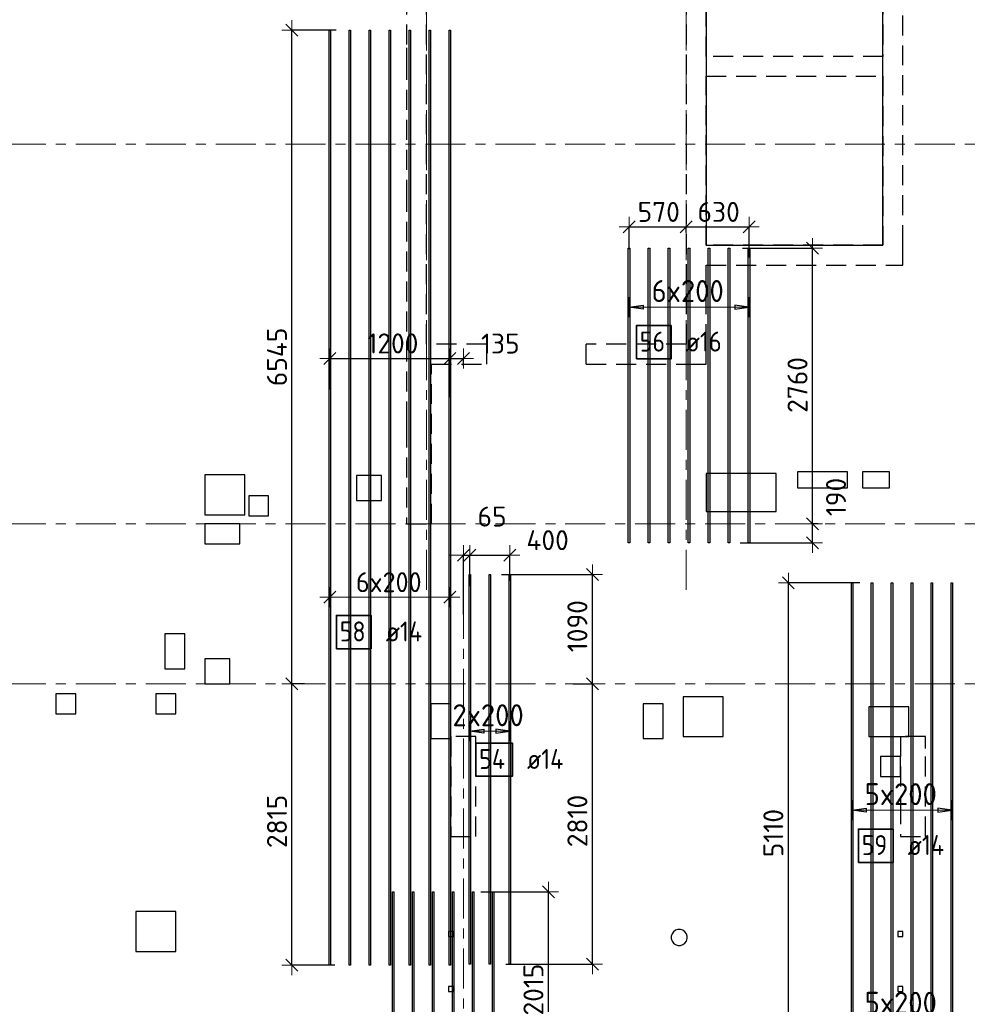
# Model space of a CAD drawing. Header units: metres. Extents: x -38 to 98, y -15 to 19.
# Tile 14 of 64: x 15 to 25, y 4 to 14. Entities that reach past the tile are written whole.
import ezdxf

# ---------------------------------------------------------------- set-up
doc = ezdxf.new("R2010")
doc.units = ezdxf.units.M
doc.header["$PDMODE"] = 65
for name, pattern in [('______11', [0.5, 0.4, -0.05, 0, -0.05]), ('______2', [0.27, 0.2, -0.07]), ('______5', [1.1, 0.8, -0.1, 0.1, -0.1])]:
    doc.linetypes.add(name, pattern=pattern)
for name, color, linetype, lineweight in [('XR$2$Осевая линия (1)', 7, '______5', 13), ('XR$3$Перекрытие (1)', 7, 'Continuous', 35), ('XR$3$Размерная линия (1)', 7, 'Continuous', 13), ('XR$5$Стена (1)', 7, 'Continuous', 35)]:
    doc.layers.add(name, color=color, linetype=linetype, lineweight=lineweight)
doc.layers.add('XR$3$Арм.стержн.Доп. Арм. верхн.зоны У', color=7, linetype='Continuous', lineweight=35, true_color=0x739641)
doc.styles.add('ISOCPEUR', font='txt')
doc.dimstyles.new('DIMSTYLE_3', dxfattribs={"dimtxt": 0.2, "dimasz": 0.2, "dimexe": 0, "dimexo": 0, "dimgap": 0.1, "dimtad": 2, "dimdec": 0, "dimlfac": 1000, "dimrnd": 5, "dimzin": 12, "dimdsep": 46, "dimtxsty": 'ISOCPEUR', "dimblk1": 'ALL_ML_STRICH', "dimblk2": 'ALL_ML_STRICH', "dimsah": 1, "dimcen": 0, "dimclrd": 7, "dimclre": 256, "dimclrt": 7, "dimadec": 0, "dimazin": 0, "dimtfac": 1, "dimtdec": 0, "dimtix": 1, "dimtmove": 2, "dimatfit": 3, "dimfxl": 0, "dimtzin": 0, "dimlwd": 0, "dimlwe": -3, "dimarcsym": 0})
doc.dimstyles.new('DIMSTYLE_6', dxfattribs={"dimtxt": 0.2, "dimasz": 0.2, "dimexe": 0, "dimexo": 0, "dimgap": 0.1, "dimtad": 0, "dimdec": 0, "dimlfac": 1000, "dimrnd": 5, "dimzin": 12, "dimdsep": 46, "dimtxsty": 'ISOCPEUR', "dimblk1": 'ALL_ML_STRICH', "dimblk2": 'ALL_ML_STRICH', "dimsah": 1, "dimcen": 0, "dimclrd": 7, "dimclre": 256, "dimclrt": 7, "dimadec": 0, "dimazin": 0, "dimtfac": 1, "dimtdec": 0, "dimtix": 1, "dimtmove": 2, "dimatfit": 3, "dimfxl": 0, "dimtvp": 1.2, "dimtzin": 0, "dimlwd": 0, "dimlwe": -3, "dimarcsym": 0})
doc.dimstyles.new('DIMSTYLE_7', dxfattribs={"dimtxt": 0.2, "dimasz": 0.2, "dimexe": 0, "dimexo": 0, "dimgap": 0.1, "dimtad": 2, "dimdec": 0, "dimlfac": 1000, "dimrnd": 5, "dimzin": 12, "dimdsep": 46, "dimtxsty": 'ISOCPEUR', "dimblk1": 'ALL_ML_STRICH', "dimblk2": 'ALL_ML_STRICH', "dimsah": 1, "dimcen": 0, "dimclrd": 7, "dimclre": 256, "dimclrt": 7, "dimadec": 0, "dimazin": 0, "dimtfac": 1, "dimtdec": 0, "dimtix": 1, "dimtmove": 2, "dimatfit": 3, "dimfxl": 0, "dimtvp": 1.2, "dimtzin": 0, "dimlwd": 0, "dimlwe": -3, "dimarcsym": 0})

# ---------------------------------------------------------------- blocks, each defined once
blk = doc.blocks.new('ALL_ML_STRICH')
at = {"color": 0, "linetype": 'ByBlock', "lineweight": -2}
for p, q in [((0, -0.5), (0, 0.5)), ((-1, 0), (0.5, 0)), ((-0.3, -0.3), (0.3, 0.3))]:
    blk.add_line(p, q, dxfattribs=at)
blk = doc.blocks.new('*D68')
at = {"layer": 'DEFPOINTS', "color": 7, "linetype": 'Continuous', "lineweight": 13, "transparency": 33554687}
for p in [(19.6038, 5.3175), (20.3009, 3.3), (20.5454, 3.3)]:
    blk.add_point(p, dxfattribs=at)
at = {"layer": 'XR$3$Размерная линия (1)', "color": 9, "linetype": 'Continuous', "lineweight": -2, "true_color": 0xc7c7c7, "transparency": 33554687}
for p, q in [((19.6238, 5.3175), (20.3009, 5.3175)), ((20.5254, 3.3), (20.3009, 3.3))]:
    blk.add_line(p, q, dxfattribs=at)
at = {"layer": 'XR$3$Размерная линия (1)', "color": 7, "linetype": 'Continuous', "lineweight": -2, "transparency": 33554687}
blk.add_line((20.3009, 3.3), (20.3009, 5.3175), dxfattribs=at)
at = {"layer": 'XR$3$Размерная линия (1)', "color": 7, "linetype": 'Continuous', "lineweight": 13, "transparency": 33554687, "xscale": 0.2, "yscale": 0.2, "zscale": 0.2}
for p, rotation in [((20.3009, 5.3175), 90), ((20.3009, 3.3), 270)]:
    blk.add_blockref('ALL_ML_STRICH', p, dxfattribs=dict(at, rotation=rotation))
at = {"layer": 'XR$3$Размерная линия (1)', "color": 7, "linetype": 'Continuous', "lineweight": 13, "transparency": 33554687, "insert": (20.1509, 4.3387), "char_height": 0.2, "width": 0.8, "attachment_point": 5, "rotation": 90, "style": 'ISOCPEUR'}
blk.add_mtext('\\A1;{2015}', dxfattribs=at)
blk = doc.blocks.new('*D69')
at = {"layer": 'DEFPOINTS', "color": 7, "linetype": 'Continuous', "lineweight": 13, "transparency": 33554687}
for p in [(20.5267, 7.4), (19.8533, 4.5917), (20.7409, 4.5917)]:
    blk.add_point(p, dxfattribs=at)
at = {"layer": 'XR$3$Размерная линия (1)', "color": 9, "linetype": 'Continuous', "lineweight": -2, "true_color": 0xc7c7c7, "transparency": 33554687}
for p, q in [((20.5467, 7.4), (20.7409, 7.4)), ((19.8733, 4.5917), (20.7409, 4.5917))]:
    blk.add_line(p, q, dxfattribs=at)
at = {"layer": 'XR$3$Размерная линия (1)', "color": 7, "linetype": 'Continuous', "lineweight": -2, "transparency": 33554687}
blk.add_line((20.7409, 4.5917), (20.7409, 7.4), dxfattribs=at)
at = {"layer": 'XR$3$Размерная линия (1)', "color": 7, "linetype": 'Continuous', "lineweight": 13, "transparency": 33554687, "xscale": 0.2, "yscale": 0.2, "zscale": 0.2}
for p, rotation in [((20.7409, 7.4), 90), ((20.7409, 4.5917), 270)]:
    blk.add_blockref('ALL_ML_STRICH', p, dxfattribs=dict(at, rotation=rotation))
at = {"layer": 'XR$3$Размерная линия (1)', "color": 7, "linetype": 'Continuous', "lineweight": 13, "transparency": 33554687, "insert": (20.5909, 6.0259), "char_height": 0.2, "width": 0.8, "attachment_point": 5, "rotation": 90, "style": 'ISOCPEUR'}
blk.add_mtext('\\A1;{2810}', dxfattribs=at)
blk = doc.blocks.new('*D70')
at = {"layer": 'DEFPOINTS', "color": 7, "linetype": 'Continuous', "lineweight": 13, "transparency": 33554687}
for p in [(19.8106, 8.4917), (20.5267, 7.4), (20.7409, 7.4)]:
    blk.add_point(p, dxfattribs=at)
at = {"layer": 'XR$3$Размерная линия (1)', "color": 9, "linetype": 'Continuous', "lineweight": -2, "true_color": 0xc7c7c7, "transparency": 33554687}
for p, q in [((19.8306, 8.4917), (20.7409, 8.4917)), ((20.5467, 7.4), (20.7409, 7.4))]:
    blk.add_line(p, q, dxfattribs=at)
at = {"layer": 'XR$3$Размерная линия (1)', "color": 7, "linetype": 'Continuous', "lineweight": -2, "transparency": 33554687}
blk.add_line((20.7409, 7.4), (20.7409, 8.4917), dxfattribs=at)
at = {"layer": 'XR$3$Размерная линия (1)', "color": 7, "linetype": 'Continuous', "lineweight": 13, "transparency": 33554687, "xscale": 0.2, "yscale": 0.2, "zscale": 0.2}
for p, rotation in [((20.7409, 8.4917), 90), ((20.7409, 7.4), 270)]:
    blk.add_blockref('ALL_ML_STRICH', p, dxfattribs=dict(at, rotation=rotation))
at = {"layer": 'XR$3$Размерная линия (1)', "color": 7, "linetype": 'Continuous', "lineweight": 13, "transparency": 33554687, "insert": (20.5909, 7.9759), "char_height": 0.2, "width": 0.8, "attachment_point": 5, "rotation": 90, "style": 'ISOCPEUR'}
blk.add_mtext('\\A1;{1090}', dxfattribs=at)
blk = doc.blocks.new('*D72')
at = {"layer": 'DEFPOINTS', "color": 7, "linetype": 'Continuous', "lineweight": 13, "transparency": 33554687}
for p in [(23.4375, 8.41), (22.7026, 3.3), (23.014, 3.3)]:
    blk.add_point(p, dxfattribs=at)
at = {"layer": 'XR$3$Размерная линия (1)', "color": 9, "linetype": 'Continuous', "lineweight": -2, "true_color": 0xc7c7c7, "transparency": 33554687}
for p, q in [((23.4175, 8.41), (22.7026, 8.41)), ((22.994, 3.3), (22.7026, 3.3))]:
    blk.add_line(p, q, dxfattribs=at)
at = {"layer": 'XR$3$Размерная линия (1)', "color": 7, "linetype": 'Continuous', "lineweight": -2, "transparency": 33554687}
blk.add_line((22.7026, 3.3), (22.7026, 8.41), dxfattribs=at)
at = {"layer": 'XR$3$Размерная линия (1)', "color": 7, "linetype": 'Continuous', "lineweight": 13, "transparency": 33554687, "xscale": 0.2, "yscale": 0.2, "zscale": 0.2}
for p, rotation in [((22.7026, 8.41), 90), ((22.7026, 3.3), 270)]:
    blk.add_blockref('ALL_ML_STRICH', p, dxfattribs=dict(at, rotation=rotation))
at = {"layer": 'XR$3$Размерная линия (1)', "color": 7, "linetype": 'Continuous', "lineweight": 13, "transparency": 33554687, "insert": (22.5526, 5.905), "char_height": 0.2, "width": 0.8, "attachment_point": 5, "rotation": 90, "style": 'ISOCPEUR'}
blk.add_mtext('\\A1;{5110}', dxfattribs=at)
blk = doc.blocks.new('*D73')
at = {"layer": 'DEFPOINTS', "color": 7, "linetype": 'Continuous', "lineweight": 13, "transparency": 33554687}
for p in [(22.9815, 9), (22.2012, 8.8109), (22.9446, 8.8109)]:
    blk.add_point(p, dxfattribs=at)
at = {"layer": 'XR$3$Размерная линия (1)', "color": 9, "linetype": 'Continuous', "lineweight": -2, "true_color": 0xc7c7c7, "transparency": 33554687}
for p, q in [((23.0015, 9), (22.9446, 9)), ((22.2212, 8.8109), (22.9446, 8.8109))]:
    blk.add_line(p, q, dxfattribs=at)
at = {"layer": 'XR$3$Размерная линия (1)', "color": 7, "linetype": 'Continuous', "lineweight": -2, "transparency": 33554687}
blk.add_line((22.9446, 8.8109), (22.9446, 9), dxfattribs=at)
at = {"layer": 'XR$3$Размерная линия (1)', "color": 7, "linetype": 'Continuous', "lineweight": 13, "transparency": 33554687, "xscale": 0.2, "yscale": 0.2, "zscale": 0.2}
for p, rotation in [((22.9446, 9), 90), ((22.9446, 8.8109), 270)]:
    blk.add_blockref('ALL_ML_STRICH', p, dxfattribs=dict(at, rotation=rotation))
at = {"layer": 'XR$3$Размерная линия (1)', "color": 7, "linetype": 'Continuous', "lineweight": 13, "transparency": 33554687, "insert": (23.1801, 9.2691), "char_height": 0.2, "width": 0.6, "attachment_point": 5, "rotation": 90, "style": 'ISOCPEUR'}
blk.add_mtext('\\A1;{190}', dxfattribs=at)
blk = doc.blocks.new('*D74')
at = {"layer": 'DEFPOINTS', "color": 7, "linetype": 'Continuous', "lineweight": 13, "transparency": 33554687}
for p in [(22.2226, 11.7609), (22.9446, 9), (22.9815, 9)]:
    blk.add_point(p, dxfattribs=at)
at = {"layer": 'XR$3$Размерная линия (1)', "color": 9, "linetype": 'Continuous', "lineweight": -2, "true_color": 0xc7c7c7, "transparency": 33554687}
for p, q in [((22.2426, 11.7609), (22.9446, 11.7609)), ((23.0015, 9), (22.9446, 9))]:
    blk.add_line(p, q, dxfattribs=at)
at = {"layer": 'XR$3$Размерная линия (1)', "color": 7, "linetype": 'Continuous', "lineweight": -2, "transparency": 33554687}
blk.add_line((22.9446, 9), (22.9446, 11.7609), dxfattribs=at)
at = {"layer": 'XR$3$Размерная линия (1)', "color": 7, "linetype": 'Continuous', "lineweight": 13, "transparency": 33554687, "xscale": 0.2, "yscale": 0.2, "zscale": 0.2}
for p, rotation in [((22.9446, 11.7609), 90), ((22.9446, 9), 270)]:
    blk.add_blockref('ALL_ML_STRICH', p, dxfattribs=dict(at, rotation=rotation))
at = {"layer": 'XR$3$Размерная линия (1)', "color": 7, "linetype": 'Continuous', "lineweight": 13, "transparency": 33554687, "insert": (22.7946, 10.3904), "char_height": 0.2, "width": 0.8, "attachment_point": 5, "rotation": 90, "style": 'ISOCPEUR'}
blk.add_mtext('\\A1;{2760}', dxfattribs=at)
blk = doc.blocks.new('*D119')
at = {"layer": 'DEFPOINTS', "color": 7, "linetype": 'Continuous', "lineweight": 13, "transparency": 33554687}
for p in [(21.1102, 11.9728), (21.68, 11.8977), (21.1102, 11.7295)]:
    blk.add_point(p, dxfattribs=at)
at = {"layer": 'XR$3$Размерная линия (1)', "color": 9, "linetype": 'Continuous', "lineweight": -2, "true_color": 0xc7c7c7, "transparency": 33554687}
for p, q in [((21.1102, 11.7495), (21.1102, 11.9728)), ((21.68, 11.9177), (21.68, 11.9728))]:
    blk.add_line(p, q, dxfattribs=at)
at = {"layer": 'XR$3$Размерная линия (1)', "color": 7, "linetype": 'Continuous', "lineweight": -2, "transparency": 33554687}
blk.add_line((21.1102, 11.9728), (21.68, 11.9728), dxfattribs=at)
at = {"layer": 'XR$3$Размерная линия (1)', "color": 7, "linetype": 'Continuous', "lineweight": 13, "transparency": 33554687, "xscale": 0.2, "yscale": 0.2, "zscale": 0.2, "rotation": 180}
blk.add_blockref('ALL_ML_STRICH', (21.1102, 11.9728), dxfattribs=at)
at = {"layer": 'XR$3$Размерная линия (1)', "color": 7, "linetype": 'Continuous', "lineweight": 13, "transparency": 33554687, "xscale": 0.2, "yscale": 0.2, "zscale": 0.2}
blk.add_blockref('ALL_ML_STRICH', (21.68, 11.9728), dxfattribs=at)
at = {"layer": 'XR$3$Размерная линия (1)', "color": 7, "linetype": 'Continuous', "lineweight": 13, "transparency": 33554687, "insert": (21.4051, 12.1228), "char_height": 0.2, "width": 0.6, "attachment_point": 5, "style": 'ISOCPEUR'}
blk.add_mtext('\\A1;{570}', dxfattribs=at)
blk = doc.blocks.new('*D120')
at = {"layer": 'DEFPOINTS', "color": 7, "linetype": 'Continuous', "lineweight": 13, "transparency": 33554687}
for p in [(21.68, 11.9728), (21.68, 11.8977), (22.3102, 11.6459)]:
    blk.add_point(p, dxfattribs=at)
at = {"layer": 'XR$3$Размерная линия (1)', "color": 9, "linetype": 'Continuous', "lineweight": -2, "true_color": 0xc7c7c7, "transparency": 33554687}
for p, q in [((21.68, 11.9177), (21.68, 11.9728)), ((22.3102, 11.6659), (22.3102, 11.9728))]:
    blk.add_line(p, q, dxfattribs=at)
at = {"layer": 'XR$3$Размерная линия (1)', "color": 7, "linetype": 'Continuous', "lineweight": -2, "transparency": 33554687}
blk.add_line((21.68, 11.9728), (22.3102, 11.9728), dxfattribs=at)
at = {"layer": 'XR$3$Размерная линия (1)', "color": 7, "linetype": 'Continuous', "lineweight": 13, "transparency": 33554687, "xscale": 0.2, "yscale": 0.2, "zscale": 0.2, "rotation": 180}
blk.add_blockref('ALL_ML_STRICH', (21.68, 11.9728), dxfattribs=at)
at = {"layer": 'XR$3$Размерная линия (1)', "color": 7, "linetype": 'Continuous', "lineweight": 13, "transparency": 33554687, "xscale": 0.2, "yscale": 0.2, "zscale": 0.2}
blk.add_blockref('ALL_ML_STRICH', (22.3102, 11.9728), dxfattribs=at)
at = {"layer": 'XR$3$Размерная линия (1)', "color": 7, "linetype": 'Continuous', "lineweight": 13, "transparency": 33554687, "insert": (22.0051, 12.1228), "char_height": 0.2, "width": 0.6, "attachment_point": 5, "style": 'ISOCPEUR'}
blk.add_mtext('\\A1;{630}', dxfattribs=at)
blk = doc.blocks.new('*D123')
at = {"layer": 'DEFPOINTS', "color": 7, "linetype": 'Continuous', "lineweight": 13, "transparency": 33554687}
for p in [(19.45, 8.6879), (19.5137, 8.3566), (19.45, 8.072)]:
    blk.add_point(p, dxfattribs=at)
at = {"layer": 'XR$3$Размерная линия (1)', "color": 9, "linetype": 'Continuous', "lineweight": -2, "true_color": 0xc7c7c7, "transparency": 33554687}
for p, q in [((19.45, 8.092), (19.45, 8.6879)), ((19.5137, 8.3766), (19.5137, 8.6879))]:
    blk.add_line(p, q, dxfattribs=at)
at = {"layer": 'XR$3$Размерная линия (1)', "color": 7, "linetype": 'Continuous', "lineweight": -2, "transparency": 33554687}
blk.add_line((19.45, 8.6879), (19.5137, 8.6879), dxfattribs=at)
at = {"layer": 'XR$3$Размерная линия (1)', "color": 7, "linetype": 'Continuous', "lineweight": 13, "transparency": 33554687, "xscale": 0.2, "yscale": 0.2, "zscale": 0.2}
blk.add_blockref('ALL_ML_STRICH', (19.5137, 8.6879), dxfattribs=at)
at = {"layer": 'XR$3$Размерная линия (1)', "color": 7, "linetype": 'Continuous', "lineweight": 13, "transparency": 33554687, "xscale": 0.2, "yscale": 0.2, "zscale": 0.2, "rotation": 180}
blk.add_blockref('ALL_ML_STRICH', (19.45, 8.6879), dxfattribs=at)
at = {"layer": 'XR$3$Размерная линия (1)', "color": 7, "linetype": 'Continuous', "lineweight": 13, "transparency": 33554687, "insert": (19.7366, 9.0733), "char_height": 0.2, "width": 0.4, "attachment_point": 5, "style": 'ISOCPEUR'}
blk.add_mtext('\\A1;{65}', dxfattribs=at)
blk = doc.blocks.new('*D124')
at = {"layer": 'DEFPOINTS', "color": 7, "linetype": 'Continuous', "lineweight": 13, "transparency": 33554687}
for p in [(19.5137, 8.6879), (19.9137, 8.4091), (19.5137, 8.3566)]:
    blk.add_point(p, dxfattribs=at)
at = {"layer": 'XR$3$Размерная линия (1)', "color": 9, "linetype": 'Continuous', "lineweight": -2, "true_color": 0xc7c7c7, "transparency": 33554687}
for p, q in [((19.5137, 8.3766), (19.5137, 8.6879)), ((19.9137, 8.4291), (19.9137, 8.6879))]:
    blk.add_line(p, q, dxfattribs=at)
at = {"layer": 'XR$3$Размерная линия (1)', "color": 7, "linetype": 'Continuous', "lineweight": -2, "transparency": 33554687}
blk.add_line((19.5137, 8.6879), (19.9137, 8.6879), dxfattribs=at)
at = {"layer": 'XR$3$Размерная линия (1)', "color": 7, "linetype": 'Continuous', "lineweight": 13, "transparency": 33554687, "xscale": 0.2, "yscale": 0.2, "zscale": 0.2, "rotation": 180}
blk.add_blockref('ALL_ML_STRICH', (19.5137, 8.6879), dxfattribs=at)
at = {"layer": 'XR$3$Размерная линия (1)', "color": 7, "linetype": 'Continuous', "lineweight": 13, "transparency": 33554687, "xscale": 0.2, "yscale": 0.2, "zscale": 0.2}
blk.add_blockref('ALL_ML_STRICH', (19.9137, 8.6879), dxfattribs=at)
at = {"layer": 'XR$3$Размерная линия (1)', "color": 7, "linetype": 'Continuous', "lineweight": 13, "transparency": 33554687, "insert": (20.2924, 8.8369), "char_height": 0.2, "width": 0.6, "attachment_point": 5, "style": 'ISOCPEUR'}
blk.add_mtext('\\A1;{400}', dxfattribs=at)
blk = doc.blocks.new('*D250')
at = {"layer": 'DEFPOINTS', "color": 7, "linetype": 'Continuous', "lineweight": 13, "transparency": 33554687}
for p in [(18.1137, 10.6564), (18.1137, 10.3259), (19.3137, 10.2495)]:
    blk.add_point(p, dxfattribs=at)
at = {"layer": 'XR$3$Размерная линия (1)', "color": 9, "linetype": 'Continuous', "lineweight": -2, "true_color": 0xc7c7c7, "transparency": 33554687}
for p, q in [((18.1137, 10.3459), (18.1137, 10.6564)), ((19.3137, 10.2695), (19.3137, 10.6564))]:
    blk.add_line(p, q, dxfattribs=at)
at = {"layer": 'XR$3$Размерная линия (1)', "color": 7, "linetype": 'Continuous', "lineweight": -2, "transparency": 33554687}
blk.add_line((18.1137, 10.6564), (19.3137, 10.6564), dxfattribs=at)
at = {"layer": 'XR$3$Размерная линия (1)', "color": 7, "linetype": 'Continuous', "lineweight": 13, "transparency": 33554687, "xscale": 0.2, "yscale": 0.2, "zscale": 0.2, "rotation": 180}
blk.add_blockref('ALL_ML_STRICH', (18.1137, 10.6564), dxfattribs=at)
at = {"layer": 'XR$3$Размерная линия (1)', "color": 7, "linetype": 'Continuous', "lineweight": 13, "transparency": 33554687, "xscale": 0.2, "yscale": 0.2, "zscale": 0.2}
blk.add_blockref('ALL_ML_STRICH', (19.3137, 10.6564), dxfattribs=at)
at = {"layer": 'XR$3$Размерная линия (1)', "color": 7, "linetype": 'Continuous', "lineweight": 13, "transparency": 33554687, "insert": (18.7437, 10.8064), "char_height": 0.2, "width": 0.8, "attachment_point": 5, "style": 'ISOCPEUR'}
blk.add_mtext('\\A1;{1200}', dxfattribs=at)
blk = doc.blocks.new('*D251')
at = {"layer": 'DEFPOINTS', "color": 7, "linetype": 'Continuous', "lineweight": 13, "transparency": 33554687}
for p in [(19.3137, 10.6564), (19.45, 10.5635), (19.3137, 10.2495)]:
    blk.add_point(p, dxfattribs=at)
at = {"layer": 'XR$3$Размерная линия (1)', "color": 9, "linetype": 'Continuous', "lineweight": -2, "true_color": 0xc7c7c7, "transparency": 33554687}
for p, q in [((19.3137, 10.2695), (19.3137, 10.6564)), ((19.45, 10.5835), (19.45, 10.6564))]:
    blk.add_line(p, q, dxfattribs=at)
at = {"layer": 'XR$3$Размерная линия (1)', "color": 7, "linetype": 'Continuous', "lineweight": -2, "transparency": 33554687}
blk.add_line((19.3137, 10.6564), (19.45, 10.6564), dxfattribs=at)
at = {"layer": 'XR$3$Размерная линия (1)', "color": 7, "linetype": 'Continuous', "lineweight": 13, "transparency": 33554687, "xscale": 0.2, "yscale": 0.2, "zscale": 0.2, "rotation": 180}
blk.add_blockref('ALL_ML_STRICH', (19.3137, 10.6564), dxfattribs=at)
at = {"layer": 'XR$3$Размерная линия (1)', "color": 7, "linetype": 'Continuous', "lineweight": 13, "transparency": 33554687, "xscale": 0.2, "yscale": 0.2, "zscale": 0.2}
blk.add_blockref('ALL_ML_STRICH', (19.45, 10.6564), dxfattribs=at)
at = {"layer": 'XR$3$Размерная линия (1)', "color": 7, "linetype": 'Continuous', "lineweight": 13, "transparency": 33554687, "insert": (19.819, 10.8049), "char_height": 0.2, "width": 0.6, "attachment_point": 5, "style": 'ISOCPEUR'}
blk.add_mtext('\\A1;{135}', dxfattribs=at)
blk = doc.blocks.new('*D260')
at = {"layer": 'DEFPOINTS', "color": 7, "linetype": 'Continuous', "lineweight": 13, "transparency": 33554687}
for p in [(17.8783, 7.4), (17.733, 4.583), (18.182, 4.583)]:
    blk.add_point(p, dxfattribs=at)
at = {"layer": 'XR$3$Размерная линия (1)', "color": 9, "linetype": 'Continuous', "lineweight": -2, "true_color": 0xc7c7c7, "transparency": 33554687}
for p, q in [((17.8583, 7.4), (17.733, 7.4)), ((18.162, 4.583), (17.733, 4.583))]:
    blk.add_line(p, q, dxfattribs=at)
at = {"layer": 'XR$3$Размерная линия (1)', "color": 7, "linetype": 'Continuous', "lineweight": -2, "transparency": 33554687}
blk.add_line((17.733, 4.583), (17.733, 7.4), dxfattribs=at)
at = {"layer": 'XR$3$Размерная линия (1)', "color": 7, "linetype": 'Continuous', "lineweight": 13, "transparency": 33554687, "xscale": 0.2, "yscale": 0.2, "zscale": 0.2}
for p, rotation in [((17.733, 7.4), 90), ((17.733, 4.583), 270)]:
    blk.add_blockref('ALL_ML_STRICH', p, dxfattribs=dict(at, rotation=rotation))
at = {"layer": 'XR$3$Размерная линия (1)', "color": 7, "linetype": 'Continuous', "lineweight": 13, "transparency": 33554687, "insert": (17.583, 6.0215), "char_height": 0.2, "width": 0.8, "attachment_point": 5, "rotation": 90, "style": 'ISOCPEUR'}
blk.add_mtext('\\A1;{2815}', dxfattribs=at)
blk = doc.blocks.new('*D261')
at = {"layer": 'DEFPOINTS', "color": 7, "linetype": 'Continuous', "lineweight": 13, "transparency": 33554687}
for p in [(18.1943, 13.943), (17.733, 7.4), (17.8783, 7.4)]:
    blk.add_point(p, dxfattribs=at)
at = {"layer": 'XR$3$Размерная линия (1)', "color": 9, "linetype": 'Continuous', "lineweight": -2, "true_color": 0xc7c7c7, "transparency": 33554687}
for p, q in [((18.1743, 13.943), (17.733, 13.943)), ((17.8583, 7.4), (17.733, 7.4))]:
    blk.add_line(p, q, dxfattribs=at)
at = {"layer": 'XR$3$Размерная линия (1)', "color": 7, "linetype": 'Continuous', "lineweight": -2, "transparency": 33554687}
blk.add_line((17.733, 7.4), (17.733, 13.943), dxfattribs=at)
at = {"layer": 'XR$3$Размерная линия (1)', "color": 7, "linetype": 'Continuous', "lineweight": 13, "transparency": 33554687, "xscale": 0.2, "yscale": 0.2, "zscale": 0.2}
for p, rotation in [((17.733, 13.943), 90), ((17.733, 7.4), 270)]:
    blk.add_blockref('ALL_ML_STRICH', p, dxfattribs=dict(at, rotation=rotation))
at = {"layer": 'XR$3$Размерная линия (1)', "color": 7, "linetype": 'Continuous', "lineweight": 13, "transparency": 33554687, "insert": (17.583, 10.6715), "char_height": 0.2, "width": 0.8, "attachment_point": 5, "rotation": 90, "style": 'ISOCPEUR'}
blk.add_mtext('\\A1;{6545}', dxfattribs=at)

msp = doc.modelspace()

# ---------------------------------------------------------------- linework, layer by layer
at = {"layer": 'XR$2$Осевая линия (1)', "color": 253, "linetype": '______11', "lineweight": 13, "true_color": 0xa0a0a0, "transparency": 33554687}
for p, q in [((19.08, 8.34), (19.08, 18.35)), ((21.68, 8.34), (21.68, 18.35)), ((-2.63, 12.8), (62.6, 12.8)), ((-2.63, 9), (62.6, 9)), ((19.45, -2.65), (19.45, 8.13)), ((23.95, -2.65), (23.95, 8.13)), ((-2.63, 7.4), (62.6, 7.4))]:
    msp.add_line(p, q, dxfattribs=at)
at = {"layer": 'XR$3$Арм.стержн.Доп. Арм. верхн.зоны У', "color": 253, "linetype": 'Continuous', "lineweight": -3, "true_color": 0xa0a0a0, "transparency": 33554687}
for p, q in [((21.1077, 11.1708), (21.1077, 11.2708)), ((22.3077, 11.1708), (22.3077, 11.2708)), ((21.1077, 11.1708), (21.1077, 11.0708)), ((22.3077, 11.1708), (22.3077, 11.0708)), ((19.5137, 6.9245), (19.5137, 7.0245)), ((19.9137, 6.9245), (19.9137, 7.0245)), ((19.5137, 6.9245), (19.5137, 6.8245)), ((19.9137, 6.9245), (19.9137, 6.8245)), ((23.3405, 6.1348), (23.3405, 6.2348)), ((24.3405, 6.1348), (24.3405, 6.2348)), ((23.3405, 6.1348), (23.3405, 6.0348)), ((24.3405, 6.1348), (24.3405, 6.0348))]:
    msp.add_line(p, q, dxfattribs=at)
at = {"layer": 'XR$3$Арм.стержн.Доп. Арм. верхн.зоны У', "color": 7, "linetype": 'Continuous', "lineweight": 25, "transparency": 33554687}
for p, q in [((21.1077, 11.1708), (21.2477, 11.1908)), ((21.2477, 11.1508), (21.1077, 11.1708)), ((21.2477, 11.1908), (21.2477, 11.1508)), ((22.3077, 11.1708), (22.1677, 11.1908)), ((22.1677, 11.1908), (22.1677, 11.1508)), ((22.1677, 11.1508), (22.3077, 11.1708)), ((19.5137, 6.9245), (19.6537, 6.9445)), ((19.6537, 6.9045), (19.5137, 6.9245)), ((19.6537, 6.9445), (19.6537, 6.9045)), ((19.9137, 6.9245), (19.7737, 6.9445)), ((19.7737, 6.9445), (19.7737, 6.9045)), ((19.7737, 6.9045), (19.9137, 6.9245)), ((23.3405, 6.1348), (23.4805, 6.1548)), ((23.4805, 6.1148), (23.3405, 6.1348)), ((23.4805, 6.1548), (23.4805, 6.1148)), ((24.3405, 6.1348), (24.2005, 6.1548)), ((24.2005, 6.1548), (24.2005, 6.1148)), ((24.2005, 6.1148), (24.3405, 6.1348))]:
    msp.add_line(p, q, dxfattribs=at)
at = {"layer": 'XR$3$Арм.стержн.Доп. Арм. верхн.зоны У', "color": 7, "linetype": 'Continuous', "lineweight": 13, "transparency": 33554687}
for p, q in [((21.1077, 11.1708), (21.1077, 11.1708)), ((22.3077, 11.1708), (22.3077, 11.1708)), ((18.0537, 8.2064), (18.1737, 8.3264)), ((19.2537, 8.2064), (19.3737, 8.3264)), ((18.1137, 8.2664), (18.0137, 8.2664)), ((19.3137, 8.2664), (19.4137, 8.2664)), ((19.5137, 6.9245), (19.5137, 6.9245)), ((19.5137, 6.9245), (19.9137, 6.9245)), ((19.9137, 6.9245), (19.9137, 6.9245)), ((23.3405, 6.1348), (23.3405, 6.1348)), ((23.3405, 6.1348), (24.3405, 6.1348)), ((24.3405, 6.1348), (24.3405, 6.1348))]:
    msp.add_line(p, q, dxfattribs=at)
at = {"layer": 'XR$3$Арм.стержн.Доп. Арм. верхн.зоны У', "color": 9, "linetype": 'Continuous', "lineweight": -3, "true_color": 0xc7c7c7, "transparency": 33554687}
for p, q in [((18.1137, 8.2664), (18.1137, 8.3664)), ((19.3137, 8.2664), (19.3137, 8.3664)), ((18.1137, 8.2664), (18.1137, 8.1664)), ((19.3137, 8.2664), (19.3137, 8.1664))]:
    msp.add_line(p, q, dxfattribs=at)
at = {"layer": 'XR$3$Арм.стержн.Доп. Арм. верхн.зоны У', "color": 7, "linetype": 'Continuous', "lineweight": 25, "transparency": 33554687}
for points in [[(18.1067, 4.583), (18.1067, 13.943), (18.1207, 13.943), (18.1207, 4.583), (18.1067, 4.583)], [(18.3067, 4.583), (18.3067, 13.943), (18.3207, 13.943), (18.3207, 4.583), (18.3067, 4.583)], [(18.5067, 4.583), (18.5067, 13.943), (18.5207, 13.943), (18.5207, 4.583), (18.5067, 4.583)], [(18.7067, 4.583), (18.7067, 13.943), (18.7207, 13.943), (18.7207, 4.583), (18.7067, 4.583)], [(18.9067, 4.583), (18.9067, 13.943), (18.9207, 13.943), (18.9207, 4.583), (18.9067, 4.583)], [(19.1067, 4.583), (19.1067, 13.943), (19.1207, 13.943), (19.1207, 4.583), (19.1067, 4.583)], [(19.3067, 4.583), (19.3067, 13.943), (19.3207, 13.943), (19.3207, 4.583), (19.3067, 4.583)], [(21.0997, 8.8109), (21.0997, 11.7609), (21.1157, 11.7609), (21.1157, 8.8109), (21.0997, 8.8109)], [(21.2997, 8.8109), (21.2997, 11.7609), (21.3157, 11.7609), (21.3157, 8.8109), (21.2997, 8.8109)], [(21.4997, 8.8109), (21.4997, 11.7609), (21.5157, 11.7609), (21.5157, 8.8109), (21.4997, 8.8109)], [(21.6997, 8.8109), (21.6997, 11.7609), (21.7157, 11.7609), (21.7157, 8.8109), (21.6997, 8.8109)], [(21.8997, 8.8109), (21.8997, 11.7609), (21.9157, 11.7609), (21.9157, 8.8109), (21.8997, 8.8109)], [(22.0997, 8.8109), (22.0997, 11.7609), (22.1157, 11.7609), (22.1157, 8.8109), (22.0997, 8.8109)], [(22.2997, 8.8109), (22.2997, 11.7609), (22.3157, 11.7609), (22.3157, 8.8109), (22.2997, 8.8109)], [(19.5067, 4.5917), (19.5067, 8.4917), (19.5207, 8.4917), (19.5207, 4.5917), (19.5067, 4.5917)], [(19.7067, 4.5917), (19.7067, 8.4917), (19.7207, 8.4917), (19.7207, 4.5917), (19.7067, 4.5917)], [(19.9067, 4.5917), (19.9067, 8.4917), (19.9207, 8.4917), (19.9207, 4.5917), (19.9067, 4.5917)], [(23.3335, 1.39), (23.3335, 8.41), (23.3475, 8.41), (23.3475, 1.39), (23.3335, 1.39)], [(23.5335, 1.39), (23.5335, 8.41), (23.5475, 8.41), (23.5475, 1.39), (23.5335, 1.39)], [(23.7335, 1.39), (23.7335, 8.41), (23.7475, 8.41), (23.7475, 1.39), (23.7335, 1.39)], [(23.9335, 1.39), (23.9335, 8.41), (23.9475, 8.41), (23.9475, 1.39), (23.9335, 1.39)], [(24.1335, 1.39), (24.1335, 8.41), (24.1475, 8.41), (24.1475, 1.39), (24.1335, 1.39)], [(24.3335, 1.39), (24.3335, 8.41), (24.3475, 8.41), (24.3475, 1.39), (24.3335, 1.39)], [(18.7404, 1.4175), (18.7404, 5.3175), (18.7544, 5.3175), (18.7544, 1.4175), (18.7404, 1.4175)], [(18.9404, 1.4175), (18.9404, 5.3175), (18.9544, 5.3175), (18.9544, 1.4175), (18.9404, 1.4175)], [(19.1404, 1.4175), (19.1404, 5.3175), (19.1544, 5.3175), (19.1544, 1.4175), (19.1404, 1.4175)], [(19.3404, 1.4175), (19.3404, 5.3175), (19.3544, 5.3175), (19.3544, 1.4175), (19.3404, 1.4175)], [(19.5404, 1.4175), (19.5404, 5.3175), (19.5544, 5.3175), (19.5544, 1.4175), (19.5404, 1.4175)], [(19.7404, 1.4175), (19.7404, 5.3175), (19.7544, 5.3175), (19.7544, 1.4175), (19.7404, 1.4175)]]:
    msp.add_lwpolyline(points, dxfattribs=at)
at = {"layer": 'XR$3$Арм.стержн.Доп. Арм. верхн.зоны У', "color": 7, "linetype": 'Continuous', "lineweight": 13, "transparency": 33554687}
for points in [[(21.1077, 11.1708), (21.1847, 11.1708), (21.1847, 11.1708), (22.3077, 11.1708)], [(18.1137, 8.2664), (18.2337, 8.2664), (18.2337, 8.2664), (19.3137, 8.2664)]]:
    msp.add_lwpolyline(points, dxfattribs=at)
at = {"layer": 'XR$3$Арм.стержн.Доп. Арм. верхн.зоны У', "color": 7, "linetype": 'Continuous', "lineweight": 35, "transparency": 33554687}
for points in [[(21.1822, 10.6516), (21.5289, 10.6516), (21.5289, 10.9849), (21.1822, 10.9849), (21.1822, 10.6516)], [(18.1787, 7.7497), (18.5253, 7.7497), (18.5253, 8.0831), (18.1787, 8.0831), (18.1787, 7.7497)], [(19.5732, 6.4732), (19.9398, 6.4732), (19.9398, 6.8065), (19.5732, 6.8065), (19.5732, 6.4732)], [(23.4045, 5.6116), (23.7511, 5.6116), (23.7511, 5.9449), (23.4045, 5.9449), (23.4045, 5.6116)]]:
    msp.add_lwpolyline(points, dxfattribs=at)
at = {"layer": 'XR$3$Перекрытие (1)', "color": 7, "linetype": 'Continuous', "lineweight": 25, "transparency": 33554687}
for p, q in [((21.88, 16.65), (21.88, 11.79)), ((23.6503, 11.79), (23.6503, 16.65)), ((21.88, 11.79), (23.6503, 11.79)), ((16.86, 9.49), (16.86, 9.09)), ((17.26, 9.49), (16.86, 9.49)), ((17.26, 9.09), (17.26, 9.49)), ((18.38, 9.485), (18.38, 9.235)), ((18.63, 9.485), (18.38, 9.485)), ((18.63, 9.235), (18.63, 9.485)), ((21.88, 9.505), (21.88, 9.125)), ((22.58, 9.505), (21.88, 9.505)), ((22.58, 9.125), (22.58, 9.505)), ((22.795, 9.52), (22.795, 9.36)), ((23.295, 9.52), (22.795, 9.52)), ((23.295, 9.36), (23.295, 9.52)), ((23.445, 9.52), (23.445, 9.36)), ((23.715, 9.52), (23.445, 9.52)), ((23.715, 9.36), (23.715, 9.52)), ((17.3, 9.28), (17.3, 9.08)), ((17.5, 9.28), (17.3, 9.28)), ((17.5, 9.08), (17.5, 9.28)), ((22.795, 9.36), (23.295, 9.36)), ((23.445, 9.36), (23.715, 9.36)), ((18.38, 9.235), (18.63, 9.235)), ((16.86, 9.09), (17.26, 9.09)), ((17.3, 9.08), (17.5, 9.08)), ((21.88, 9.125), (22.58, 9.125)), ((16.86, 9), (16.86, 8.8)), ((17.21, 9), (16.86, 9)), ((17.21, 8.8), (17.21, 9)), ((16.86, 8.8), (17.21, 8.8)), ((16.46, 7.9), (16.46, 7.55)), ((16.66, 7.9), (16.46, 7.9)), ((16.66, 7.55), (16.66, 7.9)), ((16.86, 7.65), (16.86, 7.4)), ((17.11, 7.65), (16.86, 7.65)), ((17.11, 7.4), (17.11, 7.65)), ((16.46, 7.55), (16.66, 7.55)), ((16.86, 7.4), (17.11, 7.4)), ((15.37, 7.3), (15.37, 7.1)), ((15.57, 7.3), (15.37, 7.3)), ((15.57, 7.1), (15.57, 7.3)), ((16.37, 7.3), (16.37, 7.1)), ((16.57, 7.3), (16.37, 7.3)), ((16.57, 7.1), (16.57, 7.3)), ((19.125, 7.2), (19.125, 6.85)), ((19.325, 7.2), (19.125, 7.2)), ((19.325, 6.85), (19.325, 7.2)), ((21.25, 7.2), (21.25, 6.85)), ((21.45, 7.2), (21.25, 7.2)), ((21.45, 6.85), (21.45, 7.2)), ((21.65, 7.27), (21.65, 6.87)), ((22.05, 7.27), (21.65, 7.27)), ((22.05, 6.87), (22.05, 7.27)), ((15.37, 7.1), (15.57, 7.1)), ((16.37, 7.1), (16.57, 7.1)), ((23.51, 7.17), (23.51, 6.87)), ((23.91, 7.17), (23.51, 7.17)), ((23.91, 6.87), (23.91, 7.17)), ((19.125, 6.85), (19.325, 6.85)), ((21.25, 6.85), (21.45, 6.85)), ((21.65, 6.87), (22.05, 6.87)), ((23.51, 6.87), (23.91, 6.87)), ((23.625, 6.67), (23.625, 6.47)), ((23.825, 6.67), (23.625, 6.67)), ((23.825, 6.47), (23.825, 6.67)), ((23.625, 6.47), (23.825, 6.47)), ((16.17, 5.12), (16.17, 4.72)), ((16.57, 5.12), (16.17, 5.12)), ((16.57, 4.72), (16.57, 5.12)), ((21.5733, 4.9326), (21.5528, 4.9177)), ((21.5973, 4.9404), (21.5733, 4.9326)), ((21.6225, 4.9404), (21.5973, 4.9404)), ((21.6465, 4.9326), (21.6225, 4.9404)), ((21.6669, 4.9177), (21.6465, 4.9326)), ((19.3, 4.92), (19.3, 4.87)), ((19.35, 4.92), (19.3, 4.92)), ((19.3, 4.87), (19.35, 4.87)), ((19.35, 4.87), (19.35, 4.92)), ((21.538, 4.8973), (21.5302, 4.8733)), ((21.5302, 4.8733), (21.5302, 4.8481)), ((21.5302, 4.8481), (21.538, 4.8241)), ((21.5528, 4.9177), (21.538, 4.8973)), ((21.6817, 4.8973), (21.6669, 4.9177)), ((21.6895, 4.8733), (21.6817, 4.8973)), ((21.6817, 4.8241), (21.6895, 4.8481)), ((21.6895, 4.8481), (21.6895, 4.8733)), ((23.8, 4.92), (23.8, 4.87)), ((23.85, 4.92), (23.8, 4.92)), ((23.8, 4.87), (23.85, 4.87)), ((23.85, 4.87), (23.85, 4.92)), ((21.538, 4.8241), (21.5528, 4.8037)), ((21.5528, 4.8037), (21.5733, 4.7888)), ((21.5733, 4.7888), (21.5973, 4.781)), ((21.5973, 4.781), (21.6225, 4.781)), ((21.6225, 4.781), (21.6465, 4.7888)), ((21.6465, 4.7888), (21.6669, 4.8037)), ((21.6669, 4.8037), (21.6817, 4.8241)), ((16.17, 4.72), (16.57, 4.72)), ((19.3, 4.37), (19.3, 4.32)), ((19.35, 4.37), (19.3, 4.37)), ((19.35, 4.32), (19.35, 4.37)), ((23.8, 4.37), (23.8, 4.32)), ((23.85, 4.37), (23.8, 4.37)), ((23.85, 4.32), (23.85, 4.37)), ((19.3, 4.32), (19.35, 4.32)), ((23.8, 4.32), (23.85, 4.32))]:
    msp.add_line(p, q, dxfattribs=at)
at = {"layer": 'XR$5$Стена (1)', "color": 253, "linetype": '______2', "lineweight": -3, "true_color": 0xa0a0a0, "transparency": 33554687}
for p, q in [((18.88, 16.4), (18.88, 13.765)), ((19.08, 10.8), (19.08, 16.4)), ((21.68, 16.4), (21.68, 10.8)), ((21.88, 13.68), (21.88, 16.4)), ((23.6503, 16.4), (23.6503, 13.68)), ((23.8503, 11.79), (23.8503, 16.4)), ((18.88, 13.765), (18.88, 13.645)), ((18.88, 13.645), (18.88, 12.445)), ((23.6503, 13.68), (21.88, 13.68)), ((21.88, 11.79), (21.88, 13.48)), ((21.88, 13.48), (23.6503, 13.48)), ((23.6503, 13.48), (23.6503, 11.79)), ((18.88, 12.445), (18.88, 12.325)), ((18.88, 12.325), (18.88, 10.0837)), ((23.6503, 11.79), (21.88, 11.79)), ((23.8503, 11.71), (23.8503, 11.79)), ((23.8503, 11.59), (23.8503, 11.71)), ((21.88, 10.8), (21.88, 11.59)), ((21.88, 11.59), (23.8503, 11.59)), ((19.68, 10.8), (19.08, 10.8)), ((19.68, 10.8), (19.68, 10.6)), ((20.68, 10.6), (20.68, 10.8)), ((21.68, 10.8), (20.68, 10.8)), ((21.88, 10.6), (21.88, 10.8)), ((19.13, 10.6), (19.68, 10.6)), ((19.13, 9), (19.13, 10.6)), ((20.68, 10.6), (21.68, 10.6)), ((21.68, 10.6), (21.88, 10.6)), ((18.88, 10.0837), (18.88, 9.9637)), ((18.88, 9.9637), (18.88, 9)), ((18.88, 9), (19.13, 9)), ((19.575, 6.87), (19.325, 6.87)), ((19.325, 6.87), (19.325, 5.87)), ((19.575, 5.87), (19.575, 6.87)), ((23.825, 6.87), (23.825, 6.1955)), ((24.075, 6.87), (23.825, 6.87)), ((24.075, 6.75), (24.075, 6.87)), ((24.075, 5.87), (24.075, 6.75)), ((23.825, 6.1955), (23.825, 5.87)), ((19.325, 5.87), (19.575, 5.87)), ((23.825, 5.87), (24.075, 5.87))]:
    msp.add_line(p, q, dxfattribs=at)

# ---------------------------------------------------------------- texts
at = {"layer": 'XR$3$Арм.стержн.Доп. Арм. верхн.зоны У', "color": 7, "linetype": 'Continuous', "lineweight": 13, "transparency": 33554687, "attachment_point": 7, "style": 'ISOCPEUR'}
for s, insert, char_height, width in [('\\W0.95;6x200', (21.3337, 11.2208), 0.22, 0.873359), ('\\W0.95;6x200', (18.3737, 8.3164), 0.2, 0.793963), ('\\W0.95;2x200', (19.3397, 6.9745), 0.22, 0.873359), ('\\W0.95;5x200', (23.4665, 6.1848), 0.22, 0.873359), ('\\W0.95;5x200', (23.4665, 4.0959), 0.22, 0.873359)]:
    msp.add_mtext(s, dxfattribs=dict(at, insert=insert, char_height=char_height, width=width))
at = {"layer": 'XR$3$Арм.стержн.Доп. Арм. верхн.зоны У', "color": 7, "linetype": 'Continuous', "lineweight": 25, "transparency": 33554687, "char_height": 0.2, "attachment_point": 7, "style": 'ISOCPEUR'}
for s, insert, width in [('\\W0.87;56', (21.2155, 10.7249), 0.367208), ('\\W0.89; ø16 ', (21.5622, 10.7249), 0.749105), ('\\W0.87;58', (18.212, 7.8231), 0.367208), ('\\W0.89; ø14 ', (18.5587, 7.8231), 0.769432), ('\\W0.88;54', (19.6065, 6.5465), 0.387995), ('\\W0.89; ø14 ', (19.9732, 6.5465), 0.769432), ('\\W0.87;59', (23.4378, 5.6849), 0.367208), ('\\W0.89; ø14 ', (23.7845, 5.6849), 0.769432)]:
    msp.add_mtext(s, dxfattribs=dict(at, insert=insert, width=width))

# ---------------------------------------------------------------- dimensions: what is measured, and where the dimension line sits
at = {"layer": 'XR$3$Размерная линия (1)', "color": 7, "linetype": 'Continuous', "lineweight": 13, "transparency": 33554687}
for base, p1, p2, dimstyle, picture, middle in [((17.733, 13.943), (17.8583, 7.4), (18.1743, 13.943), 'DIMSTYLE_3', '*D261', (17.583, 10.6715)), ((22.9446, 11.7609), (23.0015, 9), (22.2426, 11.7609), 'DIMSTYLE_3', '*D74', (22.7946, 10.3904)), ((22.9446, 9), (22.2212, 8.8109), (23.0015, 9), 'DIMSTYLE_6', '*D73', (23.1801, 9.2691)), ((20.7409, 8.4917), (20.5467, 7.4), (19.8306, 8.4917), 'DIMSTYLE_3', '*D70', (20.5909, 7.9759)), ((22.7026, 8.41), (22.994, 3.3), (23.4175, 8.41), 'DIMSTYLE_3', '*D72', (22.5526, 5.905)), ((17.733, 7.4), (18.162, 4.583), (17.8583, 7.4), 'DIMSTYLE_3', '*D260', (17.583, 6.0215)), ((20.7409, 7.4), (19.8733, 4.5917), (20.5467, 7.4), 'DIMSTYLE_3', '*D69', (20.5909, 6.0259)), ((20.30091, 5.31748), (20.52544, 3.3), (19.62378, 5.31748), 'DIMSTYLE_3', '*D68', (20.15091, 4.33874))]:
    dim = msp.add_linear_dim(base=base, p1=p1, p2=p2, angle=90, dimstyle=dimstyle, override={"dimpost": '<>', "dimclrd": 7, "dimclre": 9, "dimclrt": 7, "dimlwd": 0, "dimlwe": 65533}, dxfattribs=at)
    dim.commit()
    dim.dimension.update_dxf_attribs({"geometry": picture, "text_midpoint": middle, "dimtype": 160})
for base, p1, p2, dimstyle, picture, middle in [((21.68, 11.9728), (21.1102, 11.7495), (21.68, 11.9177), 'DIMSTYLE_7', '*D119', (21.4051, 12.1228)), ((22.3102, 11.9728), (21.68, 11.9177), (22.3102, 11.6659), 'DIMSTYLE_3', '*D120', (22.0051, 12.1228)), ((19.3137, 10.6564), (18.1137, 10.3459), (19.3137, 10.2695), 'DIMSTYLE_3', '*D250', (18.7437, 10.8064)), ((19.45, 10.6564), (19.3137, 10.2695), (19.45, 10.5835), 'DIMSTYLE_7', '*D251', (19.819, 10.8049)), ((19.5137, 8.6879), (19.45, 8.092), (19.5137, 8.3766), 'DIMSTYLE_7', '*D123', (19.7366, 9.0733)), ((19.9137, 8.6879), (19.5137, 8.3766), (19.9137, 8.4291), 'DIMSTYLE_7', '*D124', (20.2924, 8.8369))]:
    dim = msp.add_linear_dim(base=base, p1=p1, p2=p2, dimstyle=dimstyle, override={"dimpost": '<>', "dimclrd": 7, "dimclre": 9, "dimclrt": 7, "dimlwd": 0, "dimlwe": 65533}, dxfattribs=at)
    dim.commit()
    dim.dimension.update_dxf_attribs({"geometry": picture, "text_midpoint": middle, "dimtype": 160})

doc.saveas('drawing.dxf')
